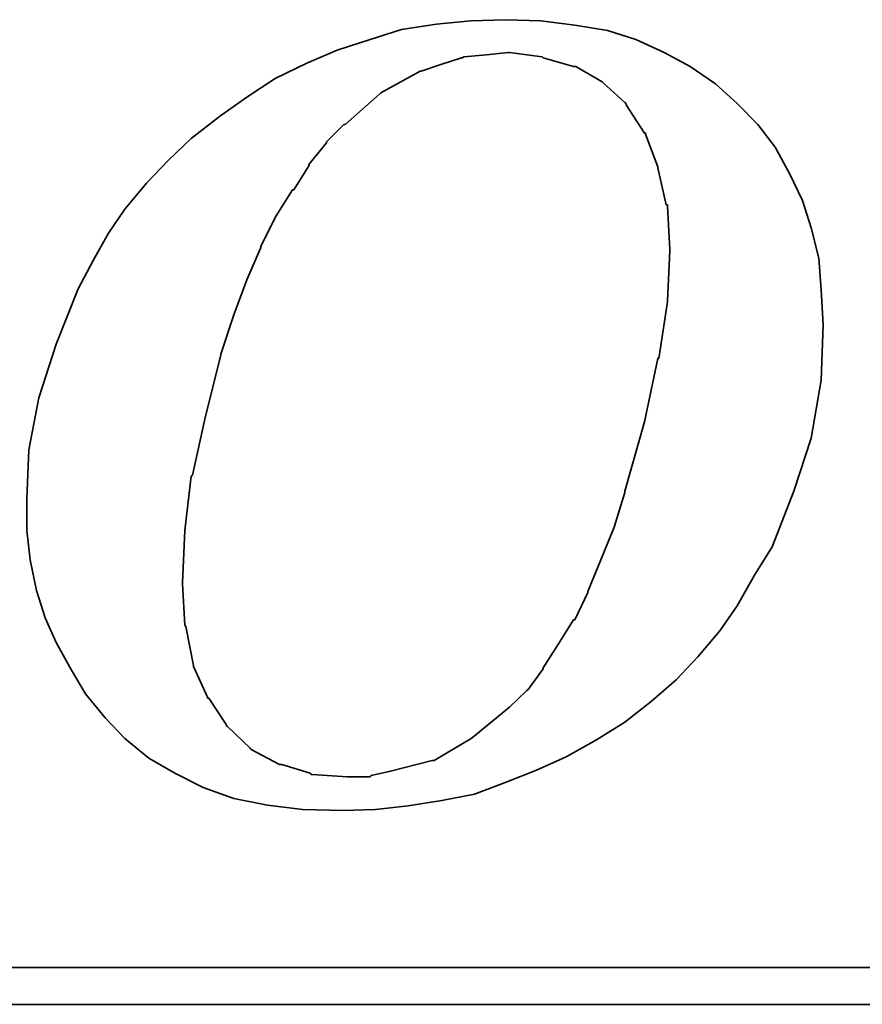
# Model space of a CAD drawing. Header units: millimetres. Extents: x -52 to 340, y -61 to 93.
# Tile 96 of 101: x 225.55 to 226.87, y 1.47 to 3.02. Entities that reach past the tile are written whole.
import ezdxf

# ---------------------------------------------------------------- set-up
doc = ezdxf.new("R2010")
doc.units = ezdxf.units.MM
doc.layers.add('DIM', color=4, linetype='Continuous')
doc.layers.add('layer 1', color=7, linetype='Continuous')

# ---------------------------------------------------------------- blocks, each defined once
blk = doc.blocks.new('TBI MOTION logo(完整正式版)')
at = {"layer": 'layer 1', "color": 22, "lineweight": 35}
for points, knots in [([(35.79625, -6.98375), (35.79625, -6.98375), (36.23125, -7.43875), (36.23125, -7.43875), (36.23125, -7.43875), (36.23125, -7.43875), (36.75625, -7.87125), (36.75625, -7.87125), (36.75625, -7.87125), (36.75625, -7.87125), (37.33125, -8.20375), (37.33125, -8.20375), (37.33125, -8.20375), (37.33125, -8.20375), (37.95625, -8.51875), (37.95625, -8.51875), (37.95625, -8.51875), (37.95625, -8.51875), (38.62625, -8.75875), (38.62625, -8.75875), (38.62625, -8.75875), (38.62625, -8.75875), (39.37125, -8.90375), (39.37125, -8.90375), (39.37125, -8.90375), (39.37125, -8.90375), (40.14125, -8.99875), (40.14125, -8.99875), (40.14125, -8.99875), (40.14125, -8.99875), (41.02625, -9.02375), (41.02625, -9.02375), (41.02625, -9.02375), (41.02625, -9.02375), (41.74625, -8.99875), (41.74625, -8.99875), (41.74625, -8.99875), (41.74625, -8.99875), (42.46625, -8.92375), (42.46625, -8.92375), (42.46625, -8.92375), (42.46625, -8.92375), (43.21125, -8.80625), (43.21125, -8.80625), (43.21125, -8.80625), (43.21125, -8.80625), (43.93125, -8.66375), (43.93125, -8.66375), (43.93125, -8.66375), (43.93125, -8.66375), (44.62625, -8.39875), (44.62625, -8.39875), (44.62625, -8.39875), (44.62625, -8.39875), (45.29625, -8.13375), (45.29625, -8.13375), (45.29625, -8.13375), (45.29625, -8.13375), (45.94625, -7.84375), (45.94625, -7.84375), (45.94625, -7.84375), (45.94625, -7.84375), (46.61625, -7.46375), (46.61625, -7.46375), (46.61625, -7.46375), (46.61625, -7.46375), (47.24125, -7.07875), (47.24125, -7.07875), (47.24125, -7.07875), (47.24125, -7.07875), (47.81625, -6.62375), (47.81625, -6.62375), (47.81625, -6.62375), (47.81625, -6.62375), (48.36875, -6.14375), (48.36875, -6.14375), (48.36875, -6.14375), (48.36875, -6.14375), (48.84625, -5.64125), (48.84625, -5.64125), (48.84625, -5.64125), (48.84625, -5.64125), (49.32625, -5.06375), (49.32625, -5.06375), (49.32625, -5.06375), (49.32625, -5.06375), (49.71125, -4.51374), (49.71125, -4.51374), (49.71125, -4.51374), (49.71125, -4.51374), (50.09625, -3.83874), (50.09625, -3.83874), (50.09625, -3.83874), (50.09625, -3.83874), (50.48125, -3.21374), (50.48125, -3.21374), (50.48125, -3.21374), (50.48125, -3.21374), (50.96125, -1.99125), (50.96125, -1.99125), (50.96125, -1.99125), (50.96125, -1.99125), (51.34375, -0.81875), (51.34375, -0.81875), (51.34375, -0.81875), (51.34375, -0.81875), (51.56125, 0.45624), (51.56125, 0.45624), (51.56125, 0.45624), (51.56125, 0.45624), (51.60625, 1.67624), (51.60625, 1.67624), (51.60625, 1.67624), (51.60625, 1.67624), (51.56125, 2.44625), (51.56125, 2.44625), (51.56125, 2.44625), (51.56125, 2.44625), (51.51125, 3.14125), (51.51125, 3.14125), (51.51125, 3.14125), (51.51125, 3.14125), (51.34375, 3.81125), (51.34375, 3.81125), (51.34375, 3.81125), (51.34375, 3.81125), (51.15125, 4.41125), (51.15125, 4.41125), (51.15125, 4.41125), (51.15125, 4.41125), (50.86125, 5.01125), (50.86125, 5.01125), (50.86125, 5.01125), (50.86125, 5.01125), (50.55125, 5.58875), (50.55125, 5.58875), (50.55125, 5.58875), (50.55125, 5.58875), (50.16625, 6.09125), (50.16625, 6.09125), (50.16625, 6.09125), (50.16625, 6.09125), (49.71125, 6.54875), (49.71125, 6.54875), (49.71125, 6.54875), (49.71125, 6.54875), (49.23125, 6.98125), (49.23125, 6.98125), (49.23125, 6.98125), (49.23125, 6.98125), (48.67875, 7.36625), (48.67875, 7.36625), (48.67875, 7.36625), (48.67875, 7.36625), (48.10375, 7.67625), (48.10375, 7.67625), (48.10375, 7.67625), (48.10375, 7.67625), (47.48125, 7.96375), (47.48125, 7.96375), (47.48125, 7.96375), (47.48125, 7.96375), (46.85625, 8.15625), (46.85625, 8.15625), (46.85625, 8.15625), (46.85625, 8.15625), (46.13625, 8.27624), (46.13625, 8.27624), (46.13625, 8.27624), (46.13625, 8.27624), (45.39125, 8.37125), (45.39125, 8.37125), (45.39125, 8.37125), (45.39125, 8.37125), (44.62625, 8.39624), (44.62625, 8.39624), (44.62625, 8.39624), (44.62625, 8.39624), (43.83625, 8.37125), (43.83625, 8.37125), (43.83625, 8.37125), (43.83625, 8.37125), (43.09125, 8.30125), (43.09125, 8.30125), (43.09125, 8.30125), (43.09125, 8.30125), (42.32125, 8.18125), (42.32125, 8.18125), (42.32125, 8.18125), (42.32125, 8.18125), (41.62875, 7.96375), (41.62875, 7.96375), (41.62875, 7.96375), (41.62875, 7.96375), (40.90625, 7.72625), (40.90625, 7.72625), (40.90625, 7.72625), (40.90625, 7.72625), (40.23624, 7.43625), (40.23624, 7.43625), (40.23624, 7.43625), (40.23624, 7.43625), (39.54124, 7.10125), (39.54124, 7.10125), (39.54124, 7.10125), (39.54124, 7.10125), (38.91625, 6.69125), (38.91625, 6.69125), (38.91625, 6.69125), (38.91625, 6.69125), (38.31625, 6.26125), (38.31625, 6.26125), (38.31625, 6.26125), (38.31625, 6.26125), (37.69125, 5.78125), (37.69125, 5.78125), (37.69125, 5.78125), (37.69125, 5.78125), (37.18625, 5.30125), (37.18625, 5.30125), (37.18625, 5.30125), (37.18625, 5.30125), (36.70625, 4.79624), (36.70625, 4.79624), (36.70625, 4.79624), (36.70625, 4.79624), (36.23125, 4.22125), (36.23125, 4.22125), (36.23125, 4.22125), (36.23125, 4.22125), (35.87124, 3.69375), (35.87124, 3.69375), (35.87124, 3.69375), (35.87124, 3.69375), (35.53125, 3.09125), (35.53125, 3.09125), (35.53125, 3.09125), (35.53125, 3.09125), (35.19875, 2.47125), (35.19875, 2.47125), (35.19875, 2.47125), (35.19875, 2.47125), (34.71625, 1.24625), (34.71625, 1.24625), (34.71625, 1.24625), (34.71625, 1.24625), (34.33125, 0.06874), (34.33125, 0.06874), (34.33125, 0.06874), (34.33125, 0.06874), (34.11625, -1.07875), (34.11625, -1.07875), (34.11625, -1.07875), (34.11625, -1.07875), (34.07125, -2.15875), (34.07125, -2.15875), (34.07125, -2.15875), (34.07125, -2.15875), (34.07125, -2.85375), (34.07125, -2.85375), (34.07125, -2.85375), (34.07125, -2.85375), (34.14125, -3.50375), (34.14125, -3.50375), (34.14125, -3.50375), (34.14125, -3.50375), (34.28625, -4.17375), (34.28625, -4.17375), (34.28625, -4.17375), (34.28625, -4.17375), (34.47625, -4.77624), (34.47625, -4.77624), (34.47625, -4.77624), (34.47625, -4.77624), (34.71625, -5.32625), (34.71625, -5.32625), (34.71625, -5.32625), (34.71625, -5.32625), (35.05375, -5.92875), (35.05375, -5.92875), (35.05375, -5.92875), (35.05375, -5.92875), (35.36375, -6.45375), (35.36375, -6.45375), (35.36375, -6.45375), (35.36375, -6.45375), (35.79625, -6.98375), (35.79625, -6.98375)], [0, 0, 0, 0, 0.01388889, 0.01388889, 0.01388889, 0.01388889, 0.02777778, 0.02777778, 0.02777778, 0.02777778, 0.04166667, 0.04166667, 0.04166667, 0.04166667, 0.05555556, 0.05555556, 0.05555556, 0.05555556, 0.06944444, 0.06944444, 0.06944444, 0.06944444, 0.08333333, 0.08333333, 0.08333333, 0.08333333, 0.09722222, 0.09722222, 0.09722222, 0.09722222, 0.11111111, 0.11111111, 0.11111111, 0.11111111, 0.125, 0.125, 0.125, 0.125, 0.13888889, 0.13888889, 0.13888889, 0.13888889, 0.15277778, 0.15277778, 0.15277778, 0.15277778, 0.16666667, 0.16666667, 0.16666667, 0.16666667, 0.18055556, 0.18055556, 0.18055556, 0.18055556, 0.19444444, 0.19444444, 0.19444444, 0.19444444, 0.20833333, 0.20833333, 0.20833333, 0.20833333, 0.22222222, 0.22222222, 0.22222222, 0.22222222, 0.23611111, 0.23611111, 0.23611111, 0.23611111, 0.25, 0.25, 0.25, 0.25, 0.26388889, 0.26388889, 0.26388889, 0.26388889, 0.27777778, 0.27777778, 0.27777778, 0.27777778, 0.29166667, 0.29166667, 0.29166667, 0.29166667, 0.30555556, 0.30555556, 0.30555556, 0.30555556, 0.31944444, 0.31944444, 0.31944444, 0.31944444, 0.33333333, 0.33333333, 0.33333333, 0.33333333, 0.34722222, 0.34722222, 0.34722222, 0.34722222, 0.36111111, 0.36111111, 0.36111111, 0.36111111, 0.375, 0.375, 0.375, 0.375, 0.38888889, 0.38888889, 0.38888889, 0.38888889, 0.40277778, 0.40277778, 0.40277778, 0.40277778, 0.41666667, 0.41666667, 0.41666667, 0.41666667, 0.43055556, 0.43055556, 0.43055556, 0.43055556, 0.44444444, 0.44444444, 0.44444444, 0.44444444, 0.45833333, 0.45833333, 0.45833333, 0.45833333, 0.47222222, 0.47222222, 0.47222222, 0.47222222, 0.48611111, 0.48611111, 0.48611111, 0.48611111, 0.5, 0.5, 0.5, 0.5, 0.51388889, 0.51388889, 0.51388889, 0.51388889, 0.52777778, 0.52777778, 0.52777778, 0.52777778, 0.54166667, 0.54166667, 0.54166667, 0.54166667, 0.55555556, 0.55555556, 0.55555556, 0.55555556, 0.56944444, 0.56944444, 0.56944444, 0.56944444, 0.58333333, 0.58333333, 0.58333333, 0.58333333, 0.59722222, 0.59722222, 0.59722222, 0.59722222, 0.61111111, 0.61111111, 0.61111111, 0.61111111, 0.625, 0.625, 0.625, 0.625, 0.63888889, 0.63888889, 0.63888889, 0.63888889, 0.65277778, 0.65277778, 0.65277778, 0.65277778, 0.66666667, 0.66666667, 0.66666667, 0.66666667, 0.68055556, 0.68055556, 0.68055556, 0.68055556, 0.69444444, 0.69444444, 0.69444444, 0.69444444, 0.70833333, 0.70833333, 0.70833333, 0.70833333, 0.72222222, 0.72222222, 0.72222222, 0.72222222, 0.73611111, 0.73611111, 0.73611111, 0.73611111, 0.75, 0.75, 0.75, 0.75, 0.76388889, 0.76388889, 0.76388889, 0.76388889, 0.77777778, 0.77777778, 0.77777778, 0.77777778, 0.79166667, 0.79166667, 0.79166667, 0.79166667, 0.80555556, 0.80555556, 0.80555556, 0.80555556, 0.81944444, 0.81944444, 0.81944444, 0.81944444, 0.83333333, 0.83333333, 0.83333333, 0.83333333, 0.84722222, 0.84722222, 0.84722222, 0.84722222, 0.86111111, 0.86111111, 0.86111111, 0.86111111, 0.875, 0.875, 0.875, 0.875, 0.88888889, 0.88888889, 0.88888889, 0.88888889, 0.90277778, 0.90277778, 0.90277778, 0.90277778, 0.91666667, 0.91666667, 0.91666667, 0.91666667, 0.93055556, 0.93055556, 0.93055556, 0.93055556, 0.94444444, 0.94444444, 0.94444444, 0.94444444, 0.95833333, 0.95833333, 0.95833333, 0.95833333, 0.97222222, 0.97222222, 0.97222222, 0.97222222, 0.98611111, 0.98611111, 0.98611111, 0.98611111, 1, 1, 1, 1]), ([(38.33875, 1.03124), (38.33875, 1.03124), (38.62625, 1.89625), (38.62625, 1.89625), (38.62625, 1.89625), (38.62625, 1.89625), (38.91625, 2.66375), (38.91625, 2.66375), (38.91625, 2.66375), (38.91625, 2.66375), (39.22625, 3.38125), (39.22625, 3.38125), (39.22625, 3.38125), (39.22625, 3.38125), (39.22625, 3.40624), (39.22625, 3.40624), (39.22625, 3.40624), (39.22625, 3.40624), (39.56124, 4.07624), (39.56124, 4.07624), (39.56124, 4.07624), (39.56124, 4.07624), (39.92125, 4.65125), (39.92125, 4.65125), (39.92125, 4.65125), (39.92125, 4.65125), (39.94625, 4.65125), (39.94625, 4.65125), (39.94625, 4.65125), (39.94625, 4.65125), (40.28125, 5.17875), (40.28125, 5.17875), (40.28125, 5.17875), (40.28125, 5.17875), (40.28125, 5.20375), (40.28125, 5.20375), (40.28125, 5.20375), (40.28125, 5.20375), (40.66875, 5.68625), (40.66875, 5.68625), (40.66875, 5.68625), (40.66875, 5.68625), (40.66875, 5.70625), (40.66875, 5.70625), (40.66875, 5.70625), (40.66875, 5.70625), (41.05124, 6.09125), (41.05124, 6.09125), (41.05124, 6.09125), (41.05124, 6.09125), (41.07625, 6.09125), (41.07625, 6.09125), (41.07625, 6.09125), (41.07625, 6.09125), (41.84125, 6.76625), (41.84125, 6.76625), (41.84125, 6.76625), (41.84125, 6.76625), (41.86625, 6.78625), (41.86625, 6.78625), (41.86625, 6.78625), (41.86625, 6.78625), (42.73125, 7.26624), (42.73125, 7.26624), (42.73125, 7.26624), (42.73125, 7.26624), (42.75625, 7.26624), (42.75625, 7.26624), (42.75625, 7.26624), (42.75625, 7.26624), (43.18625, 7.41125), (43.18625, 7.41125), (43.18625, 7.41125), (43.18625, 7.41125), (43.64125, 7.55625), (43.64125, 7.55625), (43.64125, 7.55625), (43.64125, 7.55625), (43.66625, 7.55625), (43.66625, 7.55625), (43.66625, 7.55625), (43.66625, 7.55625), (43.69125, 7.58124), (43.69125, 7.58124), (43.69125, 7.58124), (43.69125, 7.58124), (44.19125, 7.62625), (44.19125, 7.62625), (44.19125, 7.62625), (44.19125, 7.62625), (44.67125, 7.67625), (44.67125, 7.67625), (44.67125, 7.67625), (44.67125, 7.67625), (44.69625, 7.67625), (44.69625, 7.67625), (44.69625, 7.67625), (44.69625, 7.67625), (45.41875, 7.58124), (45.41875, 7.58124), (45.41875, 7.58124), (45.41875, 7.58124), (45.44125, 7.55625), (45.44125, 7.55625), (45.44125, 7.55625), (45.44125, 7.55625), (46.11125, 7.36625), (46.11125, 7.36625), (46.11125, 7.36625), (46.11125, 7.36625), (46.13625, 7.36625), (46.13625, 7.36625), (46.13625, 7.36625), (46.13625, 7.36625), (46.15875, 7.36625), (46.15875, 7.36625), (46.15875, 7.36625), (46.15875, 7.36625), (46.73625, 7.02624), (46.73625, 7.02624), (46.73625, 7.02624), (46.73625, 7.02624), (46.76125, 7.00624), (46.76125, 7.00624), (46.76125, 7.00624), (46.76125, 7.00624), (47.24125, 6.57124), (47.24125, 6.57124), (47.24125, 6.57124), (47.24125, 6.57124), (47.26625, 6.54875), (47.26625, 6.54875), (47.26625, 6.54875), (47.26625, 6.54875), (47.26625, 6.52375), (47.26625, 6.52375), (47.26625, 6.52375), (47.26625, 6.52375), (47.67375, 5.89875), (47.67375, 5.89875), (47.67375, 5.89875), (47.67375, 5.89875), (47.69625, 5.89875), (47.69625, 5.89875), (47.69625, 5.89875), (47.69625, 5.89875), (47.69625, 5.87625), (47.69625, 5.87625), (47.69625, 5.87625), (47.69625, 5.87625), (47.96125, 5.15625), (47.96125, 5.15625), (47.96125, 5.15625), (47.96125, 5.15625), (47.96125, 5.13125), (47.96125, 5.13125), (47.96125, 5.13125), (47.96125, 5.13125), (48.15125, 4.31875), (48.15125, 4.31875), (48.15125, 4.31875), (48.15125, 4.31875), (48.17625, 4.31875), (48.17625, 4.31875), (48.17625, 4.31875), (48.17625, 4.31875), (48.17625, 4.29125), (48.17625, 4.29125), (48.17625, 4.29125), (48.17625, 4.29125), (48.22625, 3.33125), (48.22625, 3.33125), (48.22625, 3.33125), (48.22625, 3.33125), (48.22625, 3.30875), (48.22625, 3.30875), (48.22625, 3.30875), (48.22625, 3.30875), (48.17625, 2.20624), (48.17625, 2.20624), (48.17625, 2.20624), (48.17625, 2.20624), (48.17625, 2.18124), (48.17625, 2.18124), (48.17625, 2.18124), (48.17625, 2.18124), (47.98375, 0.93624), (47.98375, 0.93624), (47.98375, 0.93624), (47.98375, 0.93624), (47.96125, 0.93624), (47.96125, 0.93624), (47.96125, 0.93624), (47.96125, 0.93624), (47.67375, -0.45874), (47.67375, -0.45874), (47.67375, -0.45874), (47.67375, -0.45874), (47.24125, -1.99125), (47.24125, -1.99125), (47.24125, -1.99125), (47.24125, -1.99125), (47.24125, -2.01874), (47.24125, -2.01874), (47.24125, -2.01874), (47.24125, -2.01874), (47.00125, -2.78375), (47.00125, -2.78375), (47.00125, -2.78375), (47.00125, -2.78375), (46.71125, -3.50375), (46.71125, -3.50375), (46.71125, -3.50375), (46.71125, -3.50375), (46.42625, -4.19875), (46.42625, -4.19875), (46.42625, -4.19875), (46.42625, -4.19875), (46.42625, -4.22375), (46.42625, -4.22375), (46.42625, -4.22375), (46.42625, -4.22375), (46.13625, -4.82374), (46.13625, -4.82374), (46.13625, -4.82374), (46.13625, -4.82374), (46.11125, -4.82374), (46.11125, -4.82374), (46.11125, -4.82374), (46.11125, -4.82374), (45.77625, -5.35125), (45.77625, -5.35125), (45.77625, -5.35125), (45.77625, -5.35125), (45.44125, -5.87875), (45.44125, -5.87875), (45.44125, -5.87875), (45.44125, -5.87875), (45.44125, -5.90375), (45.44125, -5.90375), (45.44125, -5.90375), (45.44125, -5.90375), (45.10625, -6.35875), (45.10625, -6.35875), (45.10625, -6.35875), (45.10625, -6.35875), (45.08125, -6.38375), (45.08125, -6.38375), (45.08125, -6.38375), (45.08125, -6.38375), (44.69625, -6.74375), (44.69625, -6.74375), (44.69625, -6.74375), (44.69625, -6.74375), (43.88375, -7.41625), (43.88375, -7.41625), (43.88375, -7.41625), (43.88375, -7.41625), (43.85625, -7.43875), (43.85625, -7.43875), (43.85625, -7.43875), (43.85625, -7.43875), (43.04125, -7.91875), (43.04125, -7.91875), (43.04125, -7.91875), (43.04125, -7.91875), (43.01625, -7.91875), (43.01625, -7.91875), (43.01625, -7.91875), (43.01625, -7.91875), (42.99625, -7.91875), (42.99625, -7.91875), (42.99625, -7.91875), (42.99625, -7.91875), (42.08125, -8.15875), (42.08125, -8.15875), (42.08125, -8.15875), (42.08125, -8.15875), (41.65125, -8.25625), (41.65125, -8.25625), (41.65125, -8.25625), (41.65125, -8.25625), (41.62875, -8.27875), (41.62875, -8.27875), (41.62875, -8.27875), (41.62875, -8.27875), (41.60125, -8.27875), (41.60125, -8.27875), (41.60125, -8.27875), (41.60125, -8.27875), (41.12125, -8.27875), (41.12125, -8.27875), (41.12125, -8.27875), (41.12125, -8.27875), (40.35624, -8.23125), (40.35624, -8.23125), (40.35624, -8.23125), (40.35624, -8.23125), (40.33125, -8.23125), (40.33125, -8.23125), (40.33125, -8.23125), (40.33125, -8.23125), (40.30625, -8.20375), (40.30625, -8.20375), (40.30625, -8.20375), (40.30625, -8.20375), (39.68375, -8.01375), (39.68375, -8.01375), (39.68375, -8.01375), (39.68375, -8.01375), (39.66124, -8.01375), (39.66124, -8.01375), (39.66124, -8.01375), (39.66124, -8.01375), (39.63625, -8.01375), (39.63625, -8.01375), (39.63625, -8.01375), (39.63625, -8.01375), (39.01125, -7.67875), (39.01125, -7.67875), (39.01125, -7.67875), (39.01125, -7.67875), (38.98875, -7.65375), (38.98875, -7.65375), (38.98875, -7.65375), (38.98875, -7.65375), (38.48625, -7.17375), (38.48625, -7.17375), (38.48625, -7.17375), (38.48625, -7.17375), (38.45875, -7.14875), (38.45875, -7.14875), (38.45875, -7.14875), (38.45875, -7.14875), (38.45875, -7.12875), (38.45875, -7.12875), (38.45875, -7.12875), (38.45875, -7.12875), (38.07625, -6.54875), (38.07625, -6.54875), (38.07625, -6.54875), (38.07625, -6.54875), (38.05125, -6.54875), (38.05125, -6.54875), (38.05125, -6.54875), (38.05125, -6.54875), (38.05125, -6.52875), (38.05125, -6.52875), (38.05125, -6.52875), (38.05125, -6.52875), (37.74125, -5.85375), (37.74125, -5.85375), (37.74125, -5.85375), (37.74125, -5.85375), (37.74125, -5.82875), (37.74125, -5.82875), (37.74125, -5.82875), (37.74125, -5.82875), (37.57375, -4.96875), (37.57375, -4.96875), (37.57375, -4.96875), (37.57375, -4.96875), (37.54625, -4.94375), (37.54625, -4.94375), (37.54625, -4.94375), (37.54625, -4.94375), (37.50125, -4.03375), (37.50125, -4.03375), (37.50125, -4.03375), (37.50125, -4.03375), (37.50125, -4.00875), (37.50125, -4.00875), (37.50125, -4.00875), (37.50125, -4.00875), (37.54625, -2.85375), (37.54625, -2.85375), (37.54625, -2.85375), (37.54625, -2.85375), (37.69125, -1.65875), (37.69125, -1.65875), (37.69125, -1.65875), (37.69125, -1.65875), (37.71624, -1.63375), (37.71624, -1.63375), (37.71624, -1.63375), (37.71624, -1.63375), (38.00375, -0.33875), (38.00375, -0.33875), (38.00375, -0.33875), (38.00375, -0.33875), (38.33875, 1.00624), (38.33875, 1.00624), (38.33875, 1.00624), (38.33875, 1.00624), (38.33875, 1.03124), (38.33875, 1.03124)], [0, 0, 0, 0, 0.01010101, 0.01010101, 0.01010101, 0.01010101, 0.02020202, 0.02020202, 0.02020202, 0.02020202, 0.03030303, 0.03030303, 0.03030303, 0.03030303, 0.04040404, 0.04040404, 0.04040404, 0.04040404, 0.05050505, 0.05050505, 0.05050505, 0.05050505, 0.06060606, 0.06060606, 0.06060606, 0.06060606, 0.07070707, 0.07070707, 0.07070707, 0.07070707, 0.08080808, 0.08080808, 0.08080808, 0.08080808, 0.09090909, 0.09090909, 0.09090909, 0.09090909, 0.1010101, 0.1010101, 0.1010101, 0.1010101, 0.11111111, 0.11111111, 0.11111111, 0.11111111, 0.12121212, 0.12121212, 0.12121212, 0.12121212, 0.13131313, 0.13131313, 0.13131313, 0.13131313, 0.14141414, 0.14141414, 0.14141414, 0.14141414, 0.15151515, 0.15151515, 0.15151515, 0.15151515, 0.16161616, 0.16161616, 0.16161616, 0.16161616, 0.17171717, 0.17171717, 0.17171717, 0.17171717, 0.18181818, 0.18181818, 0.18181818, 0.18181818, 0.19191919, 0.19191919, 0.19191919, 0.19191919, 0.2020202, 0.2020202, 0.2020202, 0.2020202, 0.21212121, 0.21212121, 0.21212121, 0.21212121, 0.22222222, 0.22222222, 0.22222222, 0.22222222, 0.23232323, 0.23232323, 0.23232323, 0.23232323, 0.24242424, 0.24242424, 0.24242424, 0.24242424, 0.25252525, 0.25252525, 0.25252525, 0.25252525, 0.26262626, 0.26262626, 0.26262626, 0.26262626, 0.27272727, 0.27272727, 0.27272727, 0.27272727, 0.28282828, 0.28282828, 0.28282828, 0.28282828, 0.29292929, 0.29292929, 0.29292929, 0.29292929, 0.3030303, 0.3030303, 0.3030303, 0.3030303, 0.31313131, 0.31313131, 0.31313131, 0.31313131, 0.32323232, 0.32323232, 0.32323232, 0.32323232, 0.33333333, 0.33333333, 0.33333333, 0.33333333, 0.34343434, 0.34343434, 0.34343434, 0.34343434, 0.35353535, 0.35353535, 0.35353535, 0.35353535, 0.36363636, 0.36363636, 0.36363636, 0.36363636, 0.37373737, 0.37373737, 0.37373737, 0.37373737, 0.38383838, 0.38383838, 0.38383838, 0.38383838, 0.39393939, 0.39393939, 0.39393939, 0.39393939, 0.4040404, 0.4040404, 0.4040404, 0.4040404, 0.41414141, 0.41414141, 0.41414141, 0.41414141, 0.42424242, 0.42424242, 0.42424242, 0.42424242, 0.43434343, 0.43434343, 0.43434343, 0.43434343, 0.44444444, 0.44444444, 0.44444444, 0.44444444, 0.45454545, 0.45454545, 0.45454545, 0.45454545, 0.46464646, 0.46464646, 0.46464646, 0.46464646, 0.47474747, 0.47474747, 0.47474747, 0.47474747, 0.48484848, 0.48484848, 0.48484848, 0.48484848, 0.49494949, 0.49494949, 0.49494949, 0.49494949, 0.50505051, 0.50505051, 0.50505051, 0.50505051, 0.51515152, 0.51515152, 0.51515152, 0.51515152, 0.52525253, 0.52525253, 0.52525253, 0.52525253, 0.53535354, 0.53535354, 0.53535354, 0.53535354, 0.54545455, 0.54545455, 0.54545455, 0.54545455, 0.55555556, 0.55555556, 0.55555556, 0.55555556, 0.56565657, 0.56565657, 0.56565657, 0.56565657, 0.57575758, 0.57575758, 0.57575758, 0.57575758, 0.58585859, 0.58585859, 0.58585859, 0.58585859, 0.5959596, 0.5959596, 0.5959596, 0.5959596, 0.60606061, 0.60606061, 0.60606061, 0.60606061, 0.61616162, 0.61616162, 0.61616162, 0.61616162, 0.62626263, 0.62626263, 0.62626263, 0.62626263, 0.63636364, 0.63636364, 0.63636364, 0.63636364, 0.64646465, 0.64646465, 0.64646465, 0.64646465, 0.65656566, 0.65656566, 0.65656566, 0.65656566, 0.66666667, 0.66666667, 0.66666667, 0.66666667, 0.67676768, 0.67676768, 0.67676768, 0.67676768, 0.68686869, 0.68686869, 0.68686869, 0.68686869, 0.6969697, 0.6969697, 0.6969697, 0.6969697, 0.70707071, 0.70707071, 0.70707071, 0.70707071, 0.71717172, 0.71717172, 0.71717172, 0.71717172, 0.72727273, 0.72727273, 0.72727273, 0.72727273, 0.73737374, 0.73737374, 0.73737374, 0.73737374, 0.74747475, 0.74747475, 0.74747475, 0.74747475, 0.75757576, 0.75757576, 0.75757576, 0.75757576, 0.76767677, 0.76767677, 0.76767677, 0.76767677, 0.77777778, 0.77777778, 0.77777778, 0.77777778, 0.78787879, 0.78787879, 0.78787879, 0.78787879, 0.7979798, 0.7979798, 0.7979798, 0.7979798, 0.80808081, 0.80808081, 0.80808081, 0.80808081, 0.81818182, 0.81818182, 0.81818182, 0.81818182, 0.82828283, 0.82828283, 0.82828283, 0.82828283, 0.83838384, 0.83838384, 0.83838384, 0.83838384, 0.84848485, 0.84848485, 0.84848485, 0.84848485, 0.85858586, 0.85858586, 0.85858586, 0.85858586, 0.86868687, 0.86868687, 0.86868687, 0.86868687, 0.87878788, 0.87878788, 0.87878788, 0.87878788, 0.88888889, 0.88888889, 0.88888889, 0.88888889, 0.8989899, 0.8989899, 0.8989899, 0.8989899, 0.90909091, 0.90909091, 0.90909091, 0.90909091, 0.91919192, 0.91919192, 0.91919192, 0.91919192, 0.92929293, 0.92929293, 0.92929293, 0.92929293, 0.93939394, 0.93939394, 0.93939394, 0.93939394, 0.94949495, 0.94949495, 0.94949495, 0.94949495, 0.95959596, 0.95959596, 0.95959596, 0.95959596, 0.96969697, 0.96969697, 0.96969697, 0.96969697, 0.97979798, 0.97979798, 0.97979798, 0.97979798, 0.98989899, 0.98989899, 0.98989899, 0.98989899, 1, 1, 1, 1]), ([(75.90875, -9.47875), (75.90875, -9.47875), (75.90875, -12.28625), (75.90875, -12.28625), (75.90875, -12.28625), (75.90875, -12.28625), (75.90875, -12.47875), (75.90875, -12.47875), (75.90875, -12.47875), (75.90875, -12.47875), (75.71625, -12.47875), (75.71625, -12.47875), (75.71625, -12.47875), (75.71625, -12.47875), (-88.32875, -12.47875), (-88.32875, -12.47875), (-88.32875, -12.47875), (-88.32875, -12.47875), (-88.32875, -13.29375), (-88.32875, -13.29375), (-88.32875, -13.29375), (-88.32875, -13.29375), (82.89125, -13.29375), (82.89125, -13.29375), (82.89125, -13.29375), (82.89125, -13.29375), (75.90875, -9.47875), (75.90875, -9.47875)], [0, 0, 0, 0, 0.14285714, 0.14285714, 0.14285714, 0.14285714, 0.28571429, 0.28571429, 0.28571429, 0.28571429, 0.42857143, 0.42857143, 0.42857143, 0.42857143, 0.57142857, 0.57142857, 0.57142857, 0.57142857, 0.71428571, 0.71428571, 0.71428571, 0.71428571, 0.85714286, 0.85714286, 0.85714286, 0.85714286, 1, 1, 1, 1])]:
    blk.add_open_spline(points, degree=3, knots=knots, dxfattribs=at)

msp = doc.modelspace()

# ---------------------------------------------------------------- block references
at = {"layer": 'DIM', "xscale": 0.0712799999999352, "yscale": 0.0712799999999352, "zscale": 0.0712799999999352}
msp.add_blockref('TBI MOTION logo(完整正式版)', (223.1309, 2.4199), dxfattribs=at)

doc.saveas('drawing.dxf')
